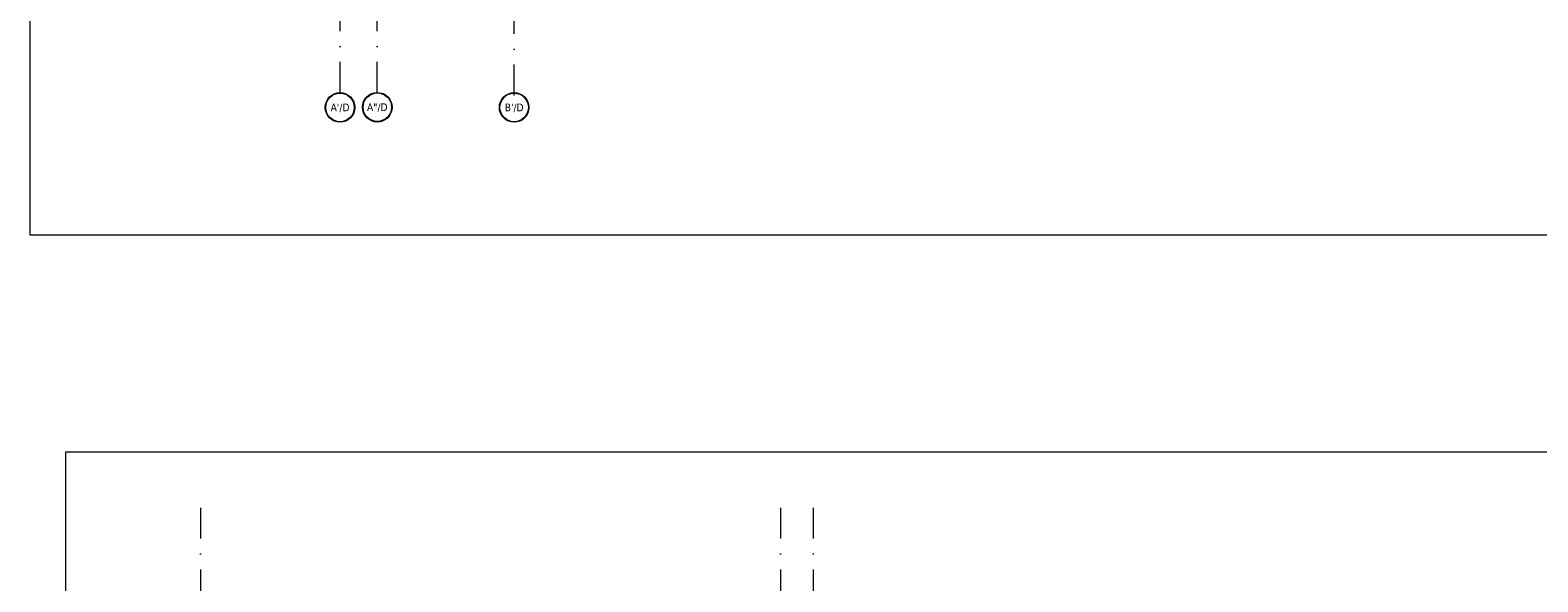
# Model space of a CAD drawing. Header units: millimetres. Extents: x -82287 to 177822, y -399756 to 0.
# Tile 215 of 228: x 57448 to 60565, y -200757 to -199618. Entities that reach past the tile are written whole.
import ezdxf
from ezdxf.enums import TextEntityAlignment as Align

# ---------------------------------------------------------------- set-up
doc = ezdxf.new("R2010")
doc.units = ezdxf.units.MM
doc.header["$MEASUREMENT"] = 0
doc.linetypes.add('SUŁOSZOWA - PB 21 03$0$DASHDOT', pattern=[25.4, 12.7, -6.35, 0, -6.35])
doc.layers.add('FL_XREF', color=252, linetype='Continuous')
for name, color, linetype, lineweight in [('SUŁOSZOWA - PB 21 03$0$!! 0_Opis_pom', 251, 'Continuous', 0), ('SUŁOSZOWA - PB 21 03$0$!! 0_Osie', 251, 'SUŁOSZOWA - PB 21 03$0$DASHDOT', 0), ('SUŁOSZOWA - PB 21 03$0$!! 1_OPIS POM NOWE', 251, 'Continuous', 0), ('SUŁOSZOWA - PB 21 03$0$0-osie-liniA', 251, 'SUŁOSZOWA - PB 21 03$0$DASHDOT', 0), ('SUŁOSZOWA - PB 21 03$0$0-osie-tx', 251, 'Continuous', 0)]:
    doc.layers.add(name, color=color, linetype=linetype, lineweight=lineweight)
doc.layers.add('SUŁOSZOWA - PB 21 03$0$!! 0_ramki', color=251, linetype='Continuous', lineweight=0, plot=False)
doc.styles.add('SUŁOSZOWA - PB 21 03$0$ARIAL', font='tahoma.ttf')
doc.styles.add('SUŁOSZOWA - PB 21 03$0$TAHOMA', font='tahoma.ttf')

# ---------------------------------------------------------------- blocks, each defined once
blk = doc.blocks.new('*U116')
h = blk.add_hatch(color=256)
edge = h.paths.add_edge_path()
edge.add_arc((0, 0), 30.6, 0, 360)
edge = h.paths.add_edge_path(flags=17)
edge.add_arc((0, 0), 29.4, 0, 360)
for radius in [30.6, 29.4]:
    blk.add_circle((0, 0), radius)
at = {"style": 'SUŁOSZOWA - PB 21 03$0$TAHOMA', "flags": 8}
blk.add_attdef('ANSICHTSNUMMER', text='', height=16, dxfattribs=at).set_placement((0, 0), align=Align.MIDDLE_CENTER)
blk = doc.blocks.new('SUŁOSZOWA - PB 21 03$0$BLOK OSI')
at = {"layer": 'SUŁOSZOWA - PB 21 03$0$0-osie-liniA', "ltscale": 5}
for points in [[(49206.2, -199860.8), (49206.2, -197259.3)], [(49283.2, -199860.8), (49283.2, -197258.8)], [(49566.2, -199866.5), (49566.2, -197259.3)]]:
    blk.add_lwpolyline(points, dxfattribs=at)
at = {"layer": 'SUŁOSZOWA - PB 21 03$0$0-osie-tx'}
ref = blk.add_blockref('*U116', (49206.2, -199891.4), dxfattribs=dict(at, rotation=180))
ref.add_attrib('ANSICHTSNUMMER', "A'/D", dxfattribs={"layer": '0', "height": 16, "style": 'SUŁOSZOWA - PB 21 03$0$TAHOMA', "flags": 8}).set_placement((49206.2, -199891.4), align=Align.MIDDLE_CENTER)
ref = blk.add_blockref('*U116', (49283.2, -199890.9), dxfattribs=dict(at, rotation=180))
ref.add_attrib('ANSICHTSNUMMER', 'A"/D', dxfattribs={"layer": '0', "height": 16, "style": 'SUŁOSZOWA - PB 21 03$0$TAHOMA', "flags": 8}).set_placement((49283.2, -199890.9), align=Align.MIDDLE_CENTER)
ref = blk.add_blockref('*U116', (49566.2, -199891.4), dxfattribs=dict(at, rotation=180))
ref.add_attrib('ANSICHTSNUMMER', "B'/D", dxfattribs={"layer": '0', "height": 16, "style": 'SUŁOSZOWA - PB 21 03$0$TAHOMA', "flags": 8}).set_placement((49566.2, -199891.4), align=Align.MIDDLE_CENTER)
blk = doc.blocks.new('SUŁOSZOWA - PB 21 03$0$BLOK OSIE ABC PD')
at = {"layer": 'SUŁOSZOWA - PB 21 03$0$0-osie-liniA', "ltscale": 5}
for points in [[(57737.56735, -200656.87852), (57737.56735, -202649.32309)], [(58937.06735, -200656.87852), (58937.06735, -202649.32309)], [(59004.56735, -200656.87852), (59004.56735, -202649.32309)]]:
    blk.add_lwpolyline(points, dxfattribs=at)
blk = doc.blocks.new('SUŁOSZOWA - PB 21 03')
at = {"layer": 'SUŁOSZOWA - PB 21 03$0$!! 0_ramki'}
for points in [[(57385.28509, -197123.38038), (61585.28509, -197123.38038), (61585.28509, -200093.38038), (57385.28509, -200093.38038)], [(57458.92604, -200541.22215), (64582.1521, -200541.22215), (64582.1521, -202902.02336), (57458.92604, -202902.02336)]]:
    blk.add_lwpolyline(points, close=True, dxfattribs=at)
at = {"layer": 'SUŁOSZOWA - PB 21 03$0$!! 0_Osie'}
for name, p in [('SUŁOSZOWA - PB 21 03$0$BLOK OSI', (8819.85593, 61.46017)), ('SUŁOSZOWA - PB 21 03$0$BLOK OSIE ABC PD', (0, 0))]:
    blk.add_blockref(name, p, dxfattribs=at)
at = {"layer": 'SUŁOSZOWA - PB 21 03$0$!! 0_Opis_pom', "ltscale": 0.7, "style": 'SUŁOSZOWA - PB 21 03$0$ARIAL'}
for tag, p in [('B0,19', (52679.2094, -194257.55204)), ('B2,12', (73342.49259, -194413.89249)), ('B2,14', (73874.0461, -194402.0887)), ('A1,16', (59129.54925, -194448.08429)), ('B1,21', (60405.50261, -194427.18207)), ('B2,11', (73069.01144, -194438.89383)), ('B2,16', (75195.07765, -194441.83446)), ('B0,15', (51514.15008, -194461.8073)), ('B0,18', (52071.43815, -194478.40179)), ('A1,1', (58808.06672, -194460.94161)), ('B1/17', (59524.53699, -194450.37428)), ('B1,18', (59715.51745, -194473.87108)), ('B1,19', (59914.81903, -194448.15658)), ('1,22', (60947.33929, -194456.1144)), ('1,23', (61575.22173, -194450.37428)), ('B2,17', (75506.7465, -194471.3759)), ('B2,19.1', (76701.67035, -194466.03695)), ('B3,7', (87459.81312, -194465.07097)), ('B3,3', (88235.73906, -194465.79732)), ('B3,8', (90006.66539, -194478.47972)), ('A0,6', (49094.40602, -194505.72387)), ('B1,20', (60198.53687, -194490.17374)), ('A2,5', (72452.45009, -194505.90583)), ('B2,10', (72728.63362, -194489.37283)), ('B2,13', (73649.91716, -194500.01242)), ('B2,15', (74566.38885, -194487.81114)), ('B3,6', (86826.65132, -194483.15512)), ('A0,5', (49399.71914, -194533.19455)), ('A0,4', (49692.81919, -194517.93289)), ('A0,3', (49906.53818, -194524.03766)), ('B0,20', (53125.45224, -194527.8835)), ('B0,21', (53847.26622, -194535.08002)), ('B0,22', (54187.56644, -194519.04308)), ('A1,6', (58565.96262, -194514.50753)), ('B1,1', (61908.24378, -194515.48656)), ('B1,3', (62229.35503, -194604.49851)), ('B2,18', (75922.43604, -194612.23635)), ('B2,19', (77152.69039, -194617.53776)), ('A3,4', (85509.27934, -194642.47136)), ('B0,24B', (54824.42896, -194684.26784)), ('B1,4', (63476.45184, -194691.11207)), ('B0,13', (50367.63944, -194706.5583)), ('B0,16', (51457.40872, -194704.43091)), ('B0,17', (51897.58569, -194706.77195)), ('A1,5', (58149.22649, -194724.80163)), ('A2,4', (71695.75649, -194707.44268)), ('B0,23', (54542.05776, -194742.93939)), ('A1,2', (58744.42262, -194746.622)), ('B1,2D', (60756.29674, -194750.92727)), ('A2.1', (72371.45884, -194731.56251)), ('B0,14', (50962.60809, -194789.06568)), ('A1,15', (59129.54925, -194780.73348)), ('A3.1', (86079.08704, -194786.62422)), ('A0,2', (49295.91259, -194810.95246)), ('B1,4', (63483.03852, -194791.04365)), ('B0,7', (52851.95551, -194845.56115)), ('B1,2B', (62374.83512, -194841.86715)), ('B2.7', (74548.27897, -194836.12781)), ('B3,2', (89035.72921, -194837.99287)), ('B1,2A', (61803.35407, -194869.27513)), ('B0,8', (51561.38742, -194890.27848)), ('A1,3', (58810.05243, -195008.83917)), ('A3.2', (86016.50296, -195004.88875)), ('A0,1', (49914.27925, -195025.82804)), ('A0,10', (49695.87246, -195042.9259)), ('B0,17', (51225.06492, -195049.74007)), ('B0,6', (52110.41055, -195069.39267)), ('B1,8', (61403.63433, -195071.25189)), ('A2.2', (72371.45884, -195070.78713)), ('B2.2', (74976.1855, -195068.47988)), ('A0,7', (49042.50308, -195082.6056)), ('B3,11', (88623.94853, -195099.23575)), ('B3,4', (87612.56208, -195132.78192)), ('B3,5', (86839.47632, -195174.05241)), ('B0,12', (50313.60595, -195207.52936)), ('B0,11', (50726.178, -195219.06638)), ('B3,10', (89778.42161, -195220.68871)), ('B0,24A', (54359.17011, -195245.97867)), ('A1,4', (58093.66276, -195250.96213)), ('B1,6', (63686.26823, -195231.3997)), ('A0,11', (49643.96951, -195271.84772)), ('B0,10', (51476.34179, -195259.44699)), ('B1,14', (59332.54805, -195280.73534)), ('B3,9', (90479.74099, -195260.18621)), ('A0,8', (49042.50308, -195293.21363)), ('B0,9', (51798.4912, -195291.17482)), ('B0,3', (52068.59538, -195319.60465)), ('B1,13', (60186.62513, -195314.46953)), ('B1,10', (60892.94126, -195319.45825)), ('B1,5', (63419.22943, -195317.21026)), ('A2.3', (71832.37045, -195318.78232)), ('B2,9', (73175.51251, -195317.21162)), ('B2,4', (74493.5947, -195318.7733)), ('B2,3', (74674.2815, -195319.28036)), ('B2,21', (75970.16114, -195290.81005)), ('A3,3', (85569.83931, -195318.78232)), ('B1,9', (61058.12383, -195344.48743)), ('B2,8', (73894.209, -195338.18956)), ('B2.1', (75304.74121, -195348.36327)), ('B2,20', (77211.021, -195343.82367)), ('B3,1', (88723.65615, -195329.98594)), ('B0,2', (52227.2348, -195357.98297)), ('B1,2C', (61827.40698, -195369.02625)), ('B1,7', (62134.52151, -195372.05069)), ('A0,9', (49001.50444, -195413.15723)), ('B0,1', (53061.17304, -195403.85659)), ('A0,12', (49689.76592, -195485.50737)), ('B0,4', (52224.78303, -195500.96352)), ('B2,5', (74686.48999, -195507.24036)), ('B1,11', (61050.00078, -195512.89565)), ('B0,5', (52066.14362, -195556.83806)), ('B1,12', (60864.00751, -195544.00738)), ('B2,6', (74499.29165, -195549.55175)), ('C2,2', (74812.78942, -195865.8959)), ('C1,3', (61091.58871, -195973.27844)), ('C0,2A', (52278.30875, -196050.48297)), ('C0,1', (52808.36775, -196132.34208)), ('C1,2', (61690.27405, -196439.72387)), ('C1,1', (62060.59754, -196465.28533)), ('C3,1', (88979.71614, -196545.67785)), ('C0,2B', (53028.88223, -196668.8019)), ('C1,4', (61008.68123, -196686.32122)), ('C2,1', (75334.65984, -196786.2197)), ('C2,3', (74834.65119, -196933.26657)), ('C1,5', (61062.7252, -196991.42453)), ('C1,10', (62127.38542, -196998.81344)), ('C1,9', (62147.33751, -197289.53424)), ('C0,3', (52181.98562, -197341.92176)), ('C1,6', (61131.41824, -197329.69535)), ('C0,4', (52345.96562, -197596.60561)), ('D1,1', (73931.12245, -197584.03121)), ('D0,18', (60296.49264, -197617.95269)), ('C2,4', (75243.70451, -197663.89)), ('D0,7', (59141.53804, -197722.84718)), ('D0,3', (59562.25866, -197751.14316)), ('D0,17', (60701.16801, -197741.44864)), ('C1,7', (61222.2575, -197737.18052)), ('D1,6', (72757.78643, -197751.22612)), ('D1,4', (73157.19908, -197744.29721)), ('D0,6', (58741.71849, -197802.61699)), ('D0,10', (58357.73602, -197820.93991)), ('C0,5', (52269.72696, -197902.4362)), ('D,09', (59195.67196, -197881.51243)), ('C0,6', (52872.93793, -197917.07354)), ('D0,2', (59943.06082, -197917.06725)), ('D0,16', (60721.3534, -197935.2949)), ('D1,3', (73475.28953, -197924.29875)), ('D0,8', (59058.9008, -197963.64925)), ('D0,5', (59448.52586, -197969.8061)), ('D1,5', (73291.61607, -197999.29956)), ('C2,5', (74555.08284, -197988.7886)), ('D0,4', (59655.02693, -198042.2589)), ('D0,15', (60692.12223, -198127.4643)), ('D0,1', (59931.33074, -198173.12806)), ('D1,2', (73578.07819, -198172.30068)), ('D0,11', (58161.27105, -198211.45823)), ('D0,12', (58250.99458, -198537.17631)), ('D0,13', (58250.99458, -198764.99605)), ('D0,14', (59130.08589, -198795.3373)), ('D1,7', (71854.87376, -198786.88467)), ('D1,8', (71715.35366, -199212.44512))]:
    blk.add_attdef(tag, text='', height=11.968, dxfattribs=at).set_placement(p, align=Align.MIDDLE_CENTER)
at = {"layer": 'SUŁOSZOWA - PB 21 03$0$!! 1_OPIS POM NOWE', "style": 'SUŁOSZOWA - PB 21 03$0$ARIAL'}
for tag, p in [('C1.7A', (61271.6179, -197538.30303)), ('C2.5B', (74970.66097, -197546.70728)), ('C2,5C', (74903.71123, -197659.13664)), ('C2.4', (75374.07862, -197726.11453)), ('C1.7C', (61260.26049, -197811.38428)), ('D1,2B', (74322.25834, -197791.43247)), ('C1.8B', (61588.27341, -197817.62151)), ('C1.8A', (61884.42005, -197818.94854)), ('C1.7B', (61322.12354, -197933.89849)), ('C2,5A', (74943.41937, -197993.49482)), ('E1.2', (62164.78326, -198139.98688)), ('E1.5E', (62692.10372, -198153.27854)), ('D1,2C', (73419.9359, -198156.57844)), ('E1.5D', (62993.60773, -198185.416)), ('D1,2A', (74280.17915, -198172.30068)), ('E2.9', (75361.45041, -198161.88904)), ('E2.7', (76022.45692, -198162.26272)), ('E3.1', (88990.58975, -198158.87886)), ('E1.1', (61330.46191, -198191.9806)), ('E1.5C', (63016.9343, -198246.3437)), ('E1.5B', (63264.15117, -198307.8661)), ('E3.2', (88781.41347, -198385.24275)), ('E1.6', (61022.6264, -198421.00827)), ('E2.2', (74782.75417, -198427.85813)), ('E2.8', (75757.29014, -198437.09188)), ('E1.5A', (63049.47589, -198456.39852)), ('E2.6', (76531.8031, -198444.40756)), ('E3.4', (89392.22607, -198450.03942)), ('E1.5F', (62736.15118, -198589.14592)), ('E1.5G', (62892.39981, -198586.12622)), ('E1,4', (61888.25021, -198652.6996)), ('E2.1', (75803.99631, -198697.05773)), ('E1.5L', (63297.7633, -198733.65678)), ('E1.3', (61058.5992, -198806.28147)), ('E1.5H', (62893.53005, -198830.01758)), ('E2,3', (74778.52304, -198843.9541)), ('E3.3', (89150.95684, -198867.32581)), ('E1.5K', (63266.15427, -198904.67789)), ('E1.5I', (62723.74907, -199005.87002)), ('E2.4', (75135.87669, -199083.20857)), ('E2.5', (76615.04061, -199164.91143)), ('E1.5J', (63204.25187, -199215.697))]:
    blk.add_attdef(tag, text='', height=11.968, dxfattribs=at).set_placement(p, align=Align.MIDDLE_CENTER)

msp = doc.modelspace()

# ---------------------------------------------------------------- block references
at = {"layer": 'FL_XREF'}
msp.add_blockref('SUŁOSZOWA - PB 21 03', (62.3, 52.9), dxfattribs=at)

doc.saveas('drawing.dxf')
